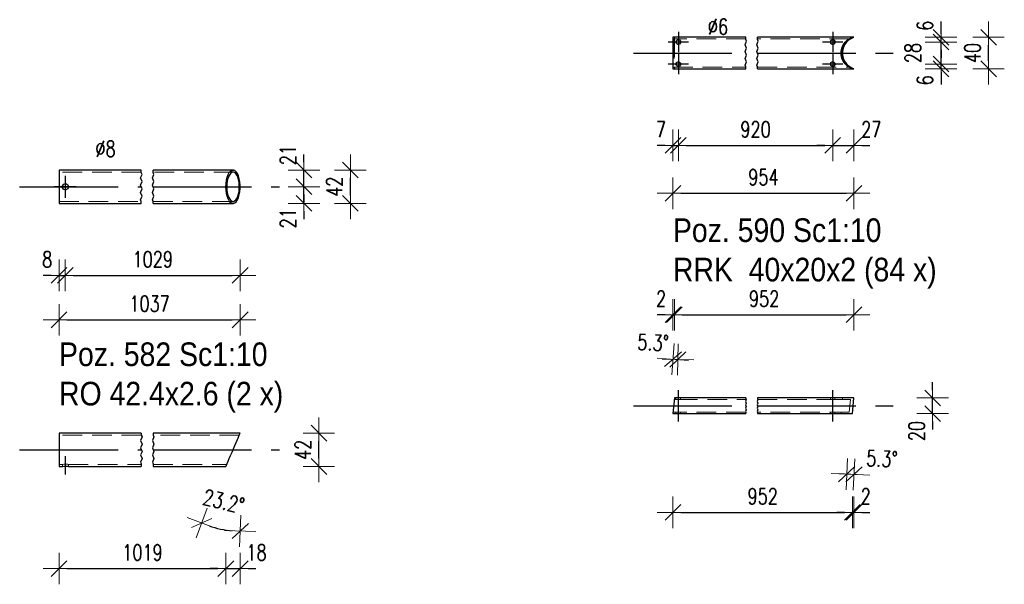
# Model space of a CAD drawing. Header units: millimetres. Extents: x -848 to 5, y 10127 to 10797.
# Tile 11 of 39: x -641 to -516, y 10319 to 10391. Entities that reach past the tile are written whole.
import ezdxf

# ---------------------------------------------------------------- set-up
doc = ezdxf.new("R2010")
doc.units = ezdxf.units.MM
doc.header["$LTSCALE"] = 10
doc.linetypes.add('HIDDEN', pattern=[0.375, 0.25, -0.125])
doc.linetypes.add('MITTE', pattern=[2, 1.25, -0.25, 0.25, -0.25])
doc.layers.get('Defpoints').update_dxf_attribs({"color": 1})
for name, color, linetype, lineweight in [('PS_DIM', 4, 'Continuous', 13), ('PS_Hidden', 2, 'HIDDEN', 9), ('PS_Shape', 161, 'Continuous', 30), ('PS_SOLID', 7, 'Continuous', 30), ('PS_TEXT', 3, 'Continuous', 18)]:
    doc.layers.add(name, color=color, linetype=linetype, lineweight=lineweight)
doc.layers.add('PS_Mid', color=5, linetype='MITTE')
doc.styles.add('gil', font='txt', dxfattribs={"width": 0.9})
doc.styles.add('simplex', font='simplex.shx', dxfattribs={"width": 0.75})
doc.dimstyles.new('1_10_PRZ_DS1-LS10', dxfattribs={"dimtxt": 2, "dimasz": 1, "dimexe": 2, "dimexo": 5, "dimgap": 1, "dimtad": 1, "dimdec": 0, "dimlfac": 10, "dimtxsty": 'simplex', "dimblk": 'dimznak', "dimcen": 2, "dimse1": 1, "dimse2": 1, "dimclrt": 3, "dimadec": 1, "dimazin": 0, "dimtfac": 1, "dimtdec": 0, "dimtix": 1, "dimtmove": 2, "dimatfit": 3, "dimldrblk": 'dim-grot', "dimfxl": 1, "dimarcsym": 0})

# ---------------------------------------------------------------- blocks, each defined once
blk = doc.blocks.new('dim-grot')
blk.add_hatch(color=256).paths.add_polyline_path([(0, 0), (-2, 0.5), (-2, -0.5)])
blk.add_lwpolyline([(0, 0), (-2, 0.5), (-2, -0.5), (0, 0)])
blk = doc.blocks.new('dimznak')
at = {"color": 0}
for points in [[(0, 2), (0, -2)], [(-2, 0), (2, 0)]]:
    blk.add_lwpolyline(points, dxfattribs=at)
at = {"color": 2}
blk.add_lwpolyline([(1, 1), (-1, -1)], dxfattribs=at)
blk = doc.blocks.new('*D193')
at = {"layer": 'Defpoints', "color": 0, "transparency": 16777216}
for p in [(-635.68, 10372.03), (-634.88, 10369.92), (-634.88, 10358.66)]:
    blk.add_point(p, dxfattribs=at)
at = {"layer": 'PS_DIM', "color": 0, "lineweight": -2, "transparency": 16777216}
for p, q in [((-636.68, 10358.66), (-637.68, 10358.66)), ((-635.68, 10358.66), (-634.88, 10358.66)), ((-633.88, 10358.66), (-632.88, 10358.66))]:
    blk.add_line(p, q, dxfattribs=at)
blk.add_blockref('dimznak', (-635.68, 10358.66), dxfattribs=at)
at = {"layer": 'PS_DIM', "color": 0, "lineweight": -2, "transparency": 16777216, "rotation": 180}
blk.add_blockref('dimznak', (-634.88, 10358.66), dxfattribs=at)
at = {"layer": 'PS_DIM', "color": 3, "transparency": 16777216, "insert": (-637.18, 10360.7), "char_height": 2, "attachment_point": 5, "style": 'simplex'}
blk.add_mtext('8', dxfattribs=at)
blk = doc.blocks.new('*D195')
at = {"layer": 'Defpoints', "color": 0, "transparency": 16777216}
for p in [(-634.88, 10369.92), (-604.56, 10369.92), (-635.68, 10367.8)]:
    blk.add_point(p, dxfattribs=at)
at = {"layer": 'PS_DIM', "color": 0, "lineweight": -2, "transparency": 16777216}
for p, q in [((-604.56, 10370.92), (-604.56, 10371.92)), ((-604.56, 10367.8), (-604.56, 10369.92)), ((-604.56, 10366.8), (-604.56, 10365.8))]:
    blk.add_line(p, q, dxfattribs=at)
for p, rotation in [((-604.56, 10369.92), 270), ((-604.56, 10367.8), 90)]:
    blk.add_blockref('dimznak', p, dxfattribs=dict(at, rotation=rotation))
at = {"layer": 'PS_DIM', "color": 3, "transparency": 16777216, "insert": (-606.6, 10365.91), "char_height": 2, "attachment_point": 5, "rotation": 90, "style": 'simplex'}
blk.add_mtext('21', dxfattribs=at)
blk = doc.blocks.new('*D196')
at = {"layer": 'Defpoints', "color": 0, "transparency": 16777216}
for p in [(-635.68, 10372.03), (-604.56, 10372.03), (-634.88, 10369.92)]:
    blk.add_point(p, dxfattribs=at)
at = {"layer": 'PS_DIM', "color": 0, "lineweight": -2, "transparency": 16777216}
for p, q in [((-604.56, 10373.03), (-604.56, 10374.03)), ((-604.56, 10369.92), (-604.56, 10372.03)), ((-604.56, 10368.92), (-604.56, 10367.92))]:
    blk.add_line(p, q, dxfattribs=at)
for p, rotation in [((-604.56, 10372.03), 270), ((-604.56, 10369.92), 90)]:
    blk.add_blockref('dimznak', p, dxfattribs=dict(at, rotation=rotation))
at = {"layer": 'PS_DIM', "color": 3, "transparency": 16777216, "insert": (-606.6, 10373.93), "char_height": 2, "attachment_point": 5, "rotation": 90, "style": 'simplex'}
blk.add_mtext('21', dxfattribs=at)
blk = doc.blocks.new('*D198')
at = {"layer": 'Defpoints', "color": 0, "transparency": 16777216}
for p in [(-612.66, 10338.63), (-614.48, 10334.4), (-612.66, 10334.03), (-614.33, 10326.32)]:
    blk.add_point(p, dxfattribs=at)
at = {"layer": 'PS_DIM', "color": 0, "lineweight": -2, "transparency": 16777216}
blk.add_arc((-612.66, 10338.63), 12.42, 251.4165, 265.3849, dxfattribs=at)
for p, rotation in [((-617.55, 10327.22), 159.108968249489), ((-612.66, 10326.21), 357.6924419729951)]:
    blk.add_blockref('dimznak', p, dxfattribs=dict(at, rotation=rotation))
at = {"layer": 'PS_DIM', "color": 3, "transparency": 16777216, "insert": (-614.76, 10329.96), "char_height": 2, "attachment_point": 5, "rotation": 346.4131, "style": 'simplex'}
blk.add_mtext('23.2%%d', dxfattribs=at)
blk = doc.blocks.new('*D200')
at = {"layer": 'Defpoints', "color": 0, "transparency": 16777216}
for p in [(-612.66, 10338.63), (-614.48, 10334.4), (-612.66, 10321.44)]:
    blk.add_point(p, dxfattribs=at)
at = {"layer": 'PS_DIM', "color": 0, "lineweight": -2, "transparency": 16777216}
for p, q in [((-615.48, 10321.44), (-616.48, 10321.44)), ((-614.48, 10321.44), (-612.66, 10321.44)), ((-611.66, 10321.44), (-610.66, 10321.44))]:
    blk.add_line(p, q, dxfattribs=at)
blk.add_blockref('dimznak', (-614.48, 10321.44), dxfattribs=at)
at = {"layer": 'PS_DIM', "color": 0, "lineweight": -2, "transparency": 16777216, "rotation": 180}
blk.add_blockref('dimznak', (-612.66, 10321.44), dxfattribs=at)
at = {"layer": 'PS_DIM', "color": 3, "transparency": 16777216, "insert": (-610.59, 10323.48), "char_height": 2, "attachment_point": 5, "style": 'simplex'}
blk.add_mtext('18', dxfattribs=at)
blk = doc.blocks.new('*D267')
at = {"layer": 'Defpoints', "color": 0, "transparency": 16777216}
for p in [(-557.68, 10384.89), (-556.99, 10385.49), (-556.99, 10375.17)]:
    blk.add_point(p, dxfattribs=at)
at = {"layer": 'PS_DIM', "color": 0, "lineweight": -2, "transparency": 16777216}
for p, q in [((-558.68, 10375.17), (-559.68, 10375.17)), ((-557.68, 10375.17), (-556.99, 10375.17)), ((-555.99, 10375.17), (-554.99, 10375.17))]:
    blk.add_line(p, q, dxfattribs=at)
blk.add_blockref('dimznak', (-557.68, 10375.17), dxfattribs=at)
at = {"layer": 'PS_DIM', "color": 0, "lineweight": -2, "transparency": 16777216, "rotation": 180}
blk.add_blockref('dimznak', (-556.99, 10375.17), dxfattribs=at)
at = {"layer": 'PS_DIM', "color": 3, "transparency": 16777216, "insert": (-559.18, 10377.21), "char_height": 2, "attachment_point": 5, "style": 'simplex'}
blk.add_mtext('7', dxfattribs=at)
blk = doc.blocks.new('*D269')
at = {"layer": 'Defpoints', "color": 0, "transparency": 16777216}
for p in [(-537.38, 10385.49), (-534.68, 10384.89), (-534.68, 10375.17)]:
    blk.add_point(p, dxfattribs=at)
at = {"layer": 'PS_DIM', "color": 0, "lineweight": -2, "transparency": 16777216}
for p, q in [((-538.38, 10375.17), (-539.38, 10375.17)), ((-537.38, 10375.17), (-534.68, 10375.17)), ((-533.68, 10375.17), (-532.68, 10375.17))]:
    blk.add_line(p, q, dxfattribs=at)
blk.add_blockref('dimznak', (-537.38, 10375.17), dxfattribs=at)
at = {"layer": 'PS_DIM', "color": 0, "lineweight": -2, "transparency": 16777216, "rotation": 180}
blk.add_blockref('dimznak', (-534.68, 10375.17), dxfattribs=at)
at = {"layer": 'PS_DIM', "color": 3, "transparency": 16777216, "insert": (-532.47, 10377.21), "char_height": 2, "attachment_point": 5, "style": 'simplex'}
blk.add_mtext('27', dxfattribs=at)
blk = doc.blocks.new('*D271')
at = {"layer": 'Defpoints', "color": 0, "transparency": 16777216}
for p in [(-537.38, 10385.49), (-534.68, 10384.89), (-523.62, 10385.49)]:
    blk.add_point(p, dxfattribs=at)
at = {"layer": 'PS_DIM', "color": 0, "lineweight": -2, "transparency": 16777216}
for p, q in [((-523.62, 10386.49), (-523.62, 10387.49)), ((-523.62, 10384.89), (-523.62, 10385.49)), ((-523.62, 10383.89), (-523.62, 10382.89))]:
    blk.add_line(p, q, dxfattribs=at)
for p, rotation in [((-523.62, 10385.49), 270), ((-523.62, 10384.89), 90)]:
    blk.add_blockref('dimznak', p, dxfattribs=dict(at, rotation=rotation))
at = {"layer": 'PS_DIM', "color": 3, "transparency": 16777216, "insert": (-525.66, 10383.43), "char_height": 2, "attachment_point": 5, "rotation": 90, "style": 'simplex'}
blk.add_mtext('6', dxfattribs=at)
blk = doc.blocks.new('*D272')
at = {"layer": 'Defpoints', "color": 0, "transparency": 16777216}
for p in [(-537.38, 10388.29), (-523.62, 10388.29), (-537.38, 10385.49)]:
    blk.add_point(p, dxfattribs=at)
at = {"layer": 'PS_DIM', "color": 0, "lineweight": -2, "transparency": 16777216}
for p, q in [((-523.62, 10389.29), (-523.62, 10390.29)), ((-523.62, 10385.49), (-523.62, 10388.29)), ((-523.62, 10384.49), (-523.62, 10383.49))]:
    blk.add_line(p, q, dxfattribs=at)
for p, rotation in [((-523.62, 10388.29), 270), ((-523.62, 10385.49), 90)]:
    blk.add_blockref('dimznak', p, dxfattribs=dict(at, rotation=rotation))
at = {"layer": 'PS_DIM', "color": 3, "transparency": 16777216, "insert": (-527.2, 10386.89), "char_height": 2, "attachment_point": 5, "rotation": 90, "style": 'simplex'}
blk.add_mtext('28', dxfattribs=at)
blk = doc.blocks.new('*D273')
at = {"layer": 'Defpoints', "color": 0, "transparency": 16777216}
for p in [(-537.38, 10388.29), (-534.68, 10388.89), (-523.62, 10388.89)]:
    blk.add_point(p, dxfattribs=at)
at = {"layer": 'PS_DIM', "color": 0, "lineweight": -2, "transparency": 16777216}
for p, q in [((-523.62, 10389.89), (-523.62, 10390.89)), ((-523.62, 10388.29), (-523.62, 10388.89)), ((-523.62, 10387.29), (-523.62, 10386.29))]:
    blk.add_line(p, q, dxfattribs=at)
for p, rotation in [((-523.62, 10388.89), 270), ((-523.62, 10388.29), 90)]:
    blk.add_blockref('dimznak', p, dxfattribs=dict(at, rotation=rotation))
at = {"layer": 'PS_DIM', "color": 3, "transparency": 16777216, "insert": (-525.66, 10390.35), "char_height": 2, "attachment_point": 5, "rotation": 90, "style": 'simplex'}
blk.add_mtext('6', dxfattribs=at)
blk = doc.blocks.new('*D275')
at = {"layer": 'Defpoints', "color": 0, "transparency": 16777216}
for p in [(-534.68, 10343.11), (-524.68, 10343.11), (-534.68, 10341.11)]:
    blk.add_point(p, dxfattribs=at)
at = {"layer": 'PS_DIM', "color": 0, "lineweight": -2, "transparency": 16777216}
for p, q in [((-524.68, 10344.11), (-524.68, 10345.11)), ((-524.68, 10341.11), (-524.68, 10343.11)), ((-524.68, 10340.11), (-524.68, 10339.11))]:
    blk.add_line(p, q, dxfattribs=at)
for p, rotation in [((-524.68, 10343.11), 270), ((-524.68, 10341.11), 90)]:
    blk.add_blockref('dimznak', p, dxfattribs=dict(at, rotation=rotation))
at = {"layer": 'PS_DIM', "color": 3, "transparency": 16777216, "insert": (-526.72, 10338.9), "char_height": 2, "attachment_point": 5, "rotation": 90, "style": 'simplex'}
blk.add_mtext('20', dxfattribs=at)
blk = doc.blocks.new('*D528')
at = {"layer": 'Defpoints', "color": 0, "transparency": 16777216}
for p in [(-534.68, 10343.11), (-534.87, 10341.11), (-534.68, 10328.58)]:
    blk.add_point(p, dxfattribs=at)
at = {"layer": 'PS_DIM', "color": 0, "lineweight": -2, "transparency": 16777216}
for p, q in [((-535.87, 10328.58), (-536.87, 10328.58)), ((-534.87, 10328.58), (-534.68, 10328.58)), ((-533.68, 10328.58), (-532.68, 10328.58))]:
    blk.add_line(p, q, dxfattribs=at)
blk.add_blockref('dimznak', (-534.87, 10328.58), dxfattribs=at)
at = {"layer": 'PS_DIM', "color": 0, "lineweight": -2, "transparency": 16777216, "rotation": 180}
blk.add_blockref('dimznak', (-534.68, 10328.58), dxfattribs=at)
at = {"layer": 'PS_DIM', "color": 3, "transparency": 16777216, "insert": (-533.18, 10330.62), "char_height": 2, "attachment_point": 5, "style": 'simplex'}
blk.add_mtext('2', dxfattribs=at)
blk = doc.blocks.new('*D529')
at = {"layer": 'Defpoints', "color": 0, "transparency": 16777216}
for p in [(-557.49, 10353.66), (-557.49, 10343.11), (-557.68, 10341.11)]:
    blk.add_point(p, dxfattribs=at)
at = {"layer": 'PS_DIM', "color": 0, "lineweight": -2, "transparency": 16777216}
for p, q in [((-558.68, 10353.66), (-559.68, 10353.66)), ((-557.68, 10353.66), (-557.49, 10353.66)), ((-556.49, 10353.66), (-555.49, 10353.66))]:
    blk.add_line(p, q, dxfattribs=at)
blk.add_blockref('dimznak', (-557.68, 10353.66), dxfattribs=at)
at = {"layer": 'PS_DIM', "color": 0, "lineweight": -2, "transparency": 16777216, "rotation": 180}
blk.add_blockref('dimznak', (-557.49, 10353.66), dxfattribs=at)
at = {"layer": 'PS_DIM', "color": 3, "transparency": 16777216, "insert": (-559.18, 10355.7), "char_height": 2, "attachment_point": 5, "style": 'simplex'}
blk.add_mtext('2', dxfattribs=at)
blk = doc.blocks.new('*X688')
at = {"color": 1}
for p, q in [((-625.23, 10371.72), (-625.23, 10372.04)), ((-623.73, 10371.72), (-623.73, 10372.04)), ((-625.32, 10371.03), (-625.13, 10371.49)), ((-625.13, 10370.57), (-625.32, 10371.03)), ((-625.13, 10371.49), (-625.23, 10371.72)), ((-623.82, 10371.03), (-623.63, 10371.49)), ((-623.63, 10370.57), (-623.82, 10371.03)), ((-623.63, 10371.49), (-623.73, 10371.72)), ((-625.32, 10370.11), (-625.13, 10370.57)), ((-625.13, 10369.65), (-625.32, 10370.11)), ((-625.32, 10369.19), (-625.13, 10369.65)), ((-623.82, 10370.11), (-623.63, 10370.57)), ((-623.63, 10369.65), (-623.82, 10370.11)), ((-623.82, 10369.19), (-623.63, 10369.65)), ((-625.13, 10368.73), (-625.32, 10369.19)), ((-625.32, 10368.27), (-625.13, 10368.73)), ((-625.23, 10368.04), (-625.32, 10368.27)), ((-623.63, 10368.73), (-623.82, 10369.19)), ((-623.82, 10368.27), (-623.63, 10368.73)), ((-623.73, 10368.04), (-623.82, 10368.27)), ((-625.23, 10367.8), (-625.23, 10368.04)), ((-623.73, 10367.8), (-623.73, 10368.04))]:
    blk.add_line(p, q, dxfattribs=at)
at = {"layer": 'PS_Hidden', "color": 2, "linetype": 'HIDDEN'}
for p, q in [((-625.23, 10371.77), (-635.68, 10371.77)), ((-613.53, 10371.77), (-623.73, 10371.77)), ((-635.68, 10368.06), (-625.23, 10368.06)), ((-623.73, 10368.06), (-613.53, 10368.06))]:
    blk.add_line(p, q, dxfattribs=at)
at = {"layer": 'PS_Mid', "color": 5, "linetype": 'MITTE'}
for p, q in [((-634.88, 10371.32), (-634.88, 10368.52)), ((-640.68, 10369.92), (-625.23, 10369.92)), ((-633.48, 10369.92), (-636.28, 10369.92)), ((-623.73, 10369.92), (-607.66, 10369.92))]:
    blk.add_line(p, q, dxfattribs=at)
at = {"layer": 'PS_SOLID', "color": 7, "linetype": 'Continuous'}
for p, q in [((-625.23, 10372.03), (-635.68, 10372.03)), ((-635.68, 10372.03), (-635.68, 10372.03)), ((-635.68, 10372.03), (-635.68, 10372.01)), ((-635.68, 10372.01), (-635.68, 10371.9)), ((-635.68, 10371.9), (-635.68, 10371.71)), ((-613.52, 10372.03), (-623.73, 10372.03)), ((-614.05, 10371.71), (-613.88, 10371.9)), ((-613.88, 10371.9), (-613.7, 10372.01)), ((-613.7, 10372.01), (-613.52, 10372.03)), ((-613.34, 10371.97), (-613.52, 10372.03)), ((-613.17, 10371.82), (-613.34, 10371.97)), ((-635.68, 10371.71), (-635.68, 10371.45)), ((-635.68, 10371.45), (-635.68, 10371.13)), ((-635.68, 10371.13), (-635.68, 10370.75)), ((-635.68, 10370.75), (-635.68, 10370.34)), ((-614.46, 10370.34), (-614.4, 10370.75)), ((-614.4, 10370.75), (-614.31, 10371.13)), ((-614.3, 10370.65), (-614.35, 10370.29)), ((-614.31, 10371.13), (-614.19, 10371.45)), ((-614.22, 10370.98), (-614.3, 10370.65)), ((-614.12, 10371.26), (-614.22, 10370.98)), ((-614.19, 10371.45), (-614.05, 10371.71)), ((-613.99, 10371.49), (-614.12, 10371.26)), ((-613.84, 10371.66), (-613.99, 10371.49)), ((-613.69, 10371.75), (-613.84, 10371.66)), ((-613.53, 10371.77), (-613.69, 10371.75)), ((-613.37, 10371.72), (-613.53, 10371.77)), ((-613.22, 10371.59), (-613.37, 10371.72)), ((-613.08, 10371.39), (-613.22, 10371.59)), ((-613.01, 10371.59), (-613.17, 10371.82)), ((-612.96, 10371.13), (-613.08, 10371.39)), ((-612.88, 10371.3), (-613.01, 10371.59)), ((-612.87, 10370.82), (-612.96, 10371.13)), ((-612.77, 10370.94), (-612.88, 10371.3)), ((-612.81, 10370.47), (-612.87, 10370.82)), ((-612.7, 10370.55), (-612.77, 10370.94)), ((-635.68, 10370.34), (-635.68, 10369.92)), ((-635.68, 10369.92), (-635.68, 10369.49)), ((-635.68, 10369.49), (-635.68, 10369.08)), ((-635.25, 10370.05), (-635.08, 10370.26)), ((-635.25, 10369.92), (-635.25, 10370.05)), ((-635.25, 10369.78), (-635.25, 10369.92)), ((-635.08, 10369.57), (-635.25, 10369.78)), ((-635.08, 10370.26), (-634.81, 10370.31)), ((-634.81, 10369.52), (-635.08, 10369.57)), ((-634.81, 10370.31), (-634.57, 10370.17)), ((-634.57, 10369.66), (-634.81, 10369.52)), ((-634.57, 10370.17), (-634.48, 10369.92)), ((-634.48, 10369.92), (-634.57, 10369.66)), ((-614.48, 10369.92), (-614.46, 10370.34)), ((-614.46, 10369.49), (-614.48, 10369.92)), ((-614.4, 10369.08), (-614.46, 10369.49)), ((-614.35, 10370.29), (-614.36, 10369.92)), ((-614.36, 10369.92), (-614.35, 10369.54)), ((-614.35, 10369.54), (-614.3, 10369.18)), ((-612.77, 10370.1), (-612.81, 10370.47)), ((-612.81, 10369.36), (-612.77, 10369.73)), ((-612.77, 10369.73), (-612.77, 10370.1)), ((-612.66, 10370.13), (-612.7, 10370.55)), ((-612.7, 10369.28), (-612.66, 10369.7)), ((-612.66, 10369.7), (-612.66, 10370.13)), ((-635.68, 10369.08), (-635.68, 10368.7)), ((-635.68, 10368.7), (-635.68, 10368.38)), ((-635.68, 10368.38), (-635.68, 10368.12)), ((-614.31, 10368.7), (-614.4, 10369.08)), ((-614.19, 10368.38), (-614.31, 10368.7)), ((-614.3, 10369.18), (-614.22, 10368.85)), ((-614.22, 10368.85), (-614.12, 10368.57)), ((-614.05, 10368.12), (-614.19, 10368.38)), ((-614.12, 10368.57), (-613.99, 10368.34)), ((-613.99, 10368.34), (-613.84, 10368.17)), ((-613.84, 10368.17), (-613.69, 10368.08)), ((-613.37, 10368.11), (-613.22, 10368.25)), ((-613.22, 10368.25), (-613.08, 10368.44)), ((-613.17, 10368.01), (-613.01, 10368.24)), ((-613.08, 10368.44), (-612.96, 10368.7)), ((-613.01, 10368.24), (-612.88, 10368.53)), ((-612.96, 10368.7), (-612.87, 10369.01)), ((-612.88, 10368.53), (-612.77, 10368.89)), ((-612.87, 10369.01), (-612.81, 10369.36)), ((-612.77, 10368.89), (-612.7, 10369.28)), ((-635.68, 10368.12), (-635.68, 10367.93)), ((-635.68, 10367.93), (-635.68, 10367.82)), ((-635.68, 10367.82), (-635.68, 10367.8)), ((-635.68, 10367.8), (-625.23, 10367.8)), ((-623.73, 10367.8), (-613.52, 10367.8)), ((-613.88, 10367.93), (-614.05, 10368.12)), ((-613.7, 10367.82), (-613.88, 10367.93)), ((-613.52, 10367.8), (-613.7, 10367.82)), ((-613.69, 10368.08), (-613.53, 10368.06)), ((-613.53, 10368.06), (-613.37, 10368.11)), ((-613.52, 10367.8), (-613.34, 10367.86)), ((-613.34, 10367.86), (-613.17, 10368.01))]:
    blk.add_line(p, q, dxfattribs=at)
blk = doc.blocks.new('*X689')
at = {"color": 3, "style": 'gil', "width": 0.9}
for s, p in [('Poz. 582 Sc1:10', (-635.68, 10347.15)), ('RO 42.4x2.6 (2 x)', (-635.68, 10342.15))]:
    blk.add_text(s, height=3, dxfattribs=at).set_placement(p)
blk = doc.blocks.new('*X690')
at = {"color": 1}
for p, q in [((-625.13, 10338.16), (-625.32, 10337.7)), ((-625.23, 10338.64), (-625.23, 10338.39)), ((-625.23, 10338.39), (-625.13, 10338.16)), ((-623.63, 10338.16), (-623.82, 10337.7)), ((-623.73, 10338.64), (-623.73, 10338.39)), ((-623.73, 10338.39), (-623.63, 10338.16)), ((-625.32, 10337.7), (-625.13, 10337.24)), ((-625.13, 10337.24), (-625.32, 10336.78)), ((-623.82, 10337.7), (-623.63, 10337.24)), ((-623.63, 10337.24), (-623.82, 10336.78)), ((-625.32, 10336.78), (-625.13, 10336.32)), ((-625.13, 10336.32), (-625.32, 10335.86)), ((-625.32, 10335.86), (-625.13, 10335.41)), ((-623.82, 10336.78), (-623.63, 10336.32)), ((-623.63, 10336.32), (-623.82, 10335.86)), ((-623.82, 10335.86), (-623.63, 10335.41)), ((-625.13, 10335.41), (-625.32, 10334.95)), ((-625.32, 10334.95), (-625.23, 10334.72)), ((-625.23, 10334.72), (-625.23, 10334.4)), ((-623.63, 10335.41), (-623.82, 10334.95)), ((-623.82, 10334.95), (-623.73, 10334.72)), ((-623.73, 10334.72), (-623.73, 10334.4))]:
    blk.add_line(p, q, dxfattribs=at)
at = {"layer": 'PS_Hidden', "color": 2, "linetype": 'HIDDEN'}
for p, q in [((-625.23, 10338.37), (-635.68, 10338.37)), ((-612.77, 10338.37), (-623.73, 10338.37)), ((-635.68, 10334.66), (-635.25, 10334.66)), ((-635.25, 10334.67), (-635.08, 10334.7)), ((-635.25, 10334.66), (-635.25, 10334.67)), ((-635.25, 10334.66), (-635.25, 10334.41)), ((-635.08, 10334.7), (-634.92, 10334.7)), ((-634.92, 10334.7), (-634.81, 10334.71)), ((-634.81, 10334.71), (-634.77, 10334.7)), ((-634.77, 10334.7), (-634.57, 10334.69)), ((-634.57, 10334.69), (-634.48, 10334.66)), ((-634.48, 10334.66), (-625.23, 10334.66)), ((-634.48, 10334.4), (-634.48, 10334.66)), ((-623.73, 10334.66), (-614.36, 10334.66))]:
    blk.add_line(p, q, dxfattribs=at)
at = {"layer": 'PS_Mid', "color": 5, "linetype": 'MITTE'}
for p, q in [((-640.68, 10336.52), (-625.23, 10336.52)), ((-634.88, 10335.71), (-634.88, 10333.4)), ((-623.73, 10336.52), (-607.66, 10336.52))]:
    blk.add_line(p, q, dxfattribs=at)
at = {"layer": 'PS_SOLID', "color": 7, "linetype": 'Continuous'}
for p, q in [((-625.23, 10338.63), (-635.68, 10338.63)), ((-635.68, 10338.63), (-635.68, 10338.54)), ((-635.68, 10338.54), (-635.68, 10338.37)), ((-635.68, 10338.37), (-635.68, 10338.13)), ((-635.68, 10338.13), (-635.68, 10337.82)), ((-612.66, 10338.63), (-623.73, 10338.63)), ((-613.01, 10337.82), (-612.88, 10338.13)), ((-612.88, 10338.13), (-612.77, 10338.37)), ((-612.77, 10338.37), (-612.7, 10338.54)), ((-612.7, 10338.54), (-612.66, 10338.63)), ((-635.68, 10337.82), (-635.68, 10337.45)), ((-635.68, 10337.45), (-635.68, 10337.05)), ((-635.68, 10337.05), (-635.68, 10336.63)), ((-613.52, 10336.63), (-613.34, 10337.05)), ((-613.34, 10337.05), (-613.17, 10337.45)), ((-613.17, 10337.45), (-613.01, 10337.82)), ((-635.68, 10336.63), (-635.68, 10336.62)), ((-635.68, 10336.62), (-635.68, 10336.2)), ((-635.68, 10336.2), (-635.68, 10335.78)), ((-635.68, 10335.78), (-635.68, 10335.4)), ((-614.05, 10335.4), (-613.88, 10335.78)), ((-613.88, 10335.78), (-613.7, 10336.2)), ((-613.7, 10336.2), (-613.53, 10336.62)), ((-613.53, 10336.62), (-613.52, 10336.63)), ((-635.68, 10335.4), (-635.68, 10335.06)), ((-635.68, 10335.06), (-635.68, 10334.78)), ((-635.68, 10334.78), (-635.68, 10334.57)), ((-635.68, 10334.57), (-635.68, 10334.44)), ((-635.68, 10334.44), (-635.68, 10334.4)), ((-635.68, 10334.4), (-635.25, 10334.4)), ((-635.25, 10334.41), (-635.08, 10334.44)), ((-635.25, 10334.4), (-635.25, 10334.41)), ((-635.08, 10334.44), (-634.81, 10334.44)), ((-634.81, 10334.44), (-634.57, 10334.43)), ((-634.57, 10334.43), (-634.48, 10334.4)), ((-634.48, 10334.4), (-625.23, 10334.4)), ((-623.73, 10334.4), (-614.48, 10334.4)), ((-614.48, 10334.4), (-614.46, 10334.44)), ((-614.46, 10334.44), (-614.4, 10334.57)), ((-614.4, 10334.57), (-614.31, 10334.78)), ((-614.31, 10334.78), (-614.19, 10335.06)), ((-614.19, 10335.06), (-614.05, 10335.4))]:
    blk.add_line(p, q, dxfattribs=at)
blk = doc.blocks.new('*X712')
at = {"color": 1}
for p, q in [((-548.52, 10387.94), (-548.34, 10388.38)), ((-548.43, 10388.59), (-548.43, 10388.89)), ((-548.34, 10388.38), (-548.43, 10388.59)), ((-547.02, 10387.94), (-546.84, 10388.38)), ((-546.93, 10388.59), (-546.93, 10388.89)), ((-546.84, 10388.38), (-546.93, 10388.59)), ((-548.34, 10387.51), (-548.52, 10387.94)), ((-548.52, 10387.08), (-548.34, 10387.51)), ((-548.34, 10386.64), (-548.52, 10387.08)), ((-546.84, 10387.51), (-547.02, 10387.94)), ((-547.02, 10387.08), (-546.84, 10387.51)), ((-546.84, 10386.64), (-547.02, 10387.08)), ((-548.52, 10386.21), (-548.34, 10386.64)), ((-548.34, 10385.78), (-548.52, 10386.21)), ((-548.52, 10385.34), (-548.34, 10385.78)), ((-547.02, 10386.21), (-546.84, 10386.64)), ((-546.84, 10385.78), (-547.02, 10386.21)), ((-547.02, 10385.34), (-546.84, 10385.78)), ((-548.43, 10385.13), (-548.52, 10385.34)), ((-548.43, 10384.89), (-548.43, 10385.13)), ((-546.93, 10385.13), (-547.02, 10385.34)), ((-546.93, 10384.89), (-546.93, 10385.13))]:
    blk.add_line(p, q, dxfattribs=at)
at = {"layer": 'PS_Hidden', "color": 2, "linetype": 'HIDDEN'}
for p, q in [((-548.43, 10388.69), (-557.66, 10388.69)), ((-557.66, 10388.69), (-557.66, 10385.09)), ((-557.51, 10388.69), (-557.51, 10385.09)), ((-557.49, 10388.89), (-557.49, 10384.89)), ((-535.28, 10388.69), (-546.93, 10388.69)), ((-557.66, 10385.09), (-548.43, 10385.09)), ((-546.93, 10385.09), (-535.28, 10385.09))]:
    blk.add_line(p, q, dxfattribs=at)
at = {"layer": 'PS_Mid', "color": 5, "linetype": 'MITTE'}
for p, q in [((-556.99, 10389.59), (-556.99, 10386.99)), ((-556.99, 10389.59), (-556.99, 10386.99)), ((-537.38, 10389.59), (-537.38, 10386.99)), ((-537.38, 10389.59), (-537.38, 10386.99)), ((-555.69, 10388.29), (-558.29, 10388.29)), ((-555.69, 10388.29), (-558.29, 10388.29)), ((-536.08, 10388.29), (-538.68, 10388.29)), ((-536.08, 10388.29), (-538.68, 10388.29)), ((-562.68, 10386.89), (-548.43, 10386.89)), ((-546.93, 10386.89), (-529.68, 10386.89)), ((-556.99, 10386.79), (-556.99, 10384.19)), ((-556.99, 10386.79), (-556.99, 10384.19)), ((-537.38, 10386.79), (-537.38, 10384.19)), ((-537.38, 10386.79), (-537.38, 10384.19)), ((-555.69, 10385.49), (-558.29, 10385.49)), ((-555.69, 10385.49), (-558.29, 10385.49)), ((-536.08, 10385.49), (-538.68, 10385.49)), ((-536.08, 10385.49), (-538.68, 10385.49))]:
    blk.add_line(p, q, dxfattribs=at)
at = {"layer": 'PS_SOLID', "color": 7, "linetype": 'Continuous'}
for p, q in [((-557.04, 10388.89), (-557.68, 10388.89)), ((-557.68, 10388.89), (-557.68, 10384.89)), ((-557.29, 10388.29), (-557.22, 10388.48)), ((-557.22, 10388.1), (-557.29, 10388.29)), ((-557.22, 10388.48), (-557.04, 10388.59)), ((-548.43, 10388.89), (-557.04, 10388.89)), ((-557.04, 10388.59), (-556.84, 10388.55)), ((-556.84, 10388.55), (-556.71, 10388.39)), ((-556.71, 10388.19), (-556.84, 10388.03)), ((-556.71, 10388.39), (-556.71, 10388.19)), ((-537.43, 10388.89), (-546.93, 10388.89)), ((-537.68, 10388.29), (-537.61, 10388.48)), ((-537.61, 10388.1), (-537.68, 10388.29)), ((-537.61, 10388.48), (-537.43, 10388.59)), ((-534.87, 10388.89), (-537.43, 10388.89)), ((-537.43, 10388.59), (-537.23, 10388.55)), ((-537.23, 10388.55), (-537.1, 10388.39)), ((-537.1, 10388.19), (-537.23, 10388.03)), ((-537.1, 10388.39), (-537.1, 10388.19)), ((-536.05, 10387.92), (-535.81, 10388.27)), ((-536.04, 10387.92), (-535.85, 10388.19)), ((-535.64, 10388.27), (-535.89, 10387.92)), ((-535.87, 10387.92), (-535.68, 10388.19)), ((-535.85, 10388.19), (-535.79, 10388.27)), ((-535.81, 10388.27), (-535.5, 10388.57)), ((-535.79, 10388.27), (-535.48, 10388.57)), ((-535.68, 10388.19), (-535.62, 10388.27)), ((-535.33, 10388.57), (-535.64, 10388.27)), ((-535.62, 10388.27), (-535.31, 10388.57)), ((-535.5, 10388.57), (-535.13, 10388.79)), ((-535.48, 10388.57), (-535.28, 10388.69)), ((-535.13, 10388.69), (-535.33, 10388.57)), ((-535.31, 10388.57), (-534.94, 10388.79)), ((-535.28, 10388.69), (-535.13, 10388.69)), ((-535.13, 10388.79), (-534.87, 10388.89)), ((-534.94, 10388.79), (-534.68, 10388.89)), ((-534.68, 10388.89), (-534.87, 10388.89)), ((-534.68, 10388.89), (-534.68, 10388.89)), ((-557.04, 10387.99), (-557.22, 10388.1)), ((-556.84, 10388.03), (-557.04, 10387.99)), ((-537.43, 10387.99), (-537.61, 10388.1)), ((-537.23, 10388.03), (-537.43, 10387.99)), ((-536.31, 10387.1), (-536.22, 10387.53)), ((-536.31, 10386.68), (-536.31, 10387.1)), ((-536.29, 10387.1), (-536.21, 10387.53)), ((-536.29, 10386.68), (-536.29, 10387.1)), ((-536.22, 10387.53), (-536.05, 10387.92)), ((-536.21, 10387.53), (-536.04, 10387.92)), ((-536.06, 10387.53), (-536.14, 10387.1)), ((-536.14, 10387.1), (-536.14, 10386.68)), ((-536.12, 10387.1), (-536.04, 10387.53)), ((-536.12, 10386.68), (-536.12, 10387.1)), ((-535.89, 10387.92), (-536.06, 10387.53)), ((-536.04, 10387.53), (-535.87, 10387.92)), ((-557.29, 10385.49), (-557.22, 10385.68)), ((-557.22, 10385.68), (-557.04, 10385.79)), ((-557.04, 10385.79), (-556.84, 10385.75)), ((-556.84, 10385.75), (-556.71, 10385.59)), ((-537.68, 10385.49), (-537.61, 10385.68)), ((-537.61, 10385.68), (-537.43, 10385.79)), ((-537.43, 10385.79), (-537.23, 10385.75)), ((-537.23, 10385.75), (-537.1, 10385.59)), ((-536.22, 10386.26), (-536.31, 10386.68)), ((-536.21, 10386.26), (-536.29, 10386.68)), ((-536.05, 10385.86), (-536.22, 10386.26)), ((-536.04, 10385.86), (-536.21, 10386.26)), ((-536.14, 10386.68), (-536.06, 10386.26)), ((-536.04, 10386.26), (-536.12, 10386.68)), ((-536.06, 10386.26), (-535.89, 10385.86)), ((-535.81, 10385.51), (-536.05, 10385.86)), ((-535.87, 10385.86), (-536.04, 10386.26)), ((-535.79, 10385.51), (-536.04, 10385.86)), ((-535.89, 10385.86), (-535.64, 10385.51)), ((-535.62, 10385.51), (-535.87, 10385.86)), ((-557.68, 10384.89), (-548.43, 10384.89)), ((-557.22, 10385.3), (-557.29, 10385.49)), ((-557.04, 10385.19), (-557.22, 10385.3)), ((-556.84, 10385.23), (-557.04, 10385.19)), ((-556.71, 10385.39), (-556.84, 10385.23)), ((-556.71, 10385.59), (-556.71, 10385.39)), ((-546.93, 10384.89), (-534.87, 10384.89)), ((-537.61, 10385.3), (-537.68, 10385.49)), ((-537.43, 10385.19), (-537.61, 10385.3)), ((-537.23, 10385.23), (-537.43, 10385.19)), ((-537.1, 10385.39), (-537.23, 10385.23)), ((-537.1, 10385.59), (-537.1, 10385.39)), ((-535.5, 10385.21), (-535.81, 10385.51)), ((-535.66, 10385.39), (-535.79, 10385.51)), ((-535.48, 10385.21), (-535.66, 10385.39)), ((-535.64, 10385.51), (-535.33, 10385.21)), ((-535.49, 10385.39), (-535.62, 10385.51)), ((-535.13, 10384.99), (-535.5, 10385.21)), ((-535.31, 10385.21), (-535.49, 10385.39)), ((-535.28, 10385.09), (-535.48, 10385.21)), ((-535.33, 10385.21), (-535.13, 10385.09)), ((-534.94, 10384.99), (-535.31, 10385.21)), ((-535.13, 10385.09), (-535.28, 10385.09)), ((-534.87, 10384.89), (-535.13, 10384.99)), ((-534.68, 10384.89), (-534.94, 10384.99)), ((-534.87, 10384.89), (-534.68, 10384.89)), ((-534.68, 10384.89), (-534.68, 10384.89))]:
    blk.add_line(p, q, dxfattribs=at)
blk = doc.blocks.new('*X713')
at = {"color": 3, "style": 'gil', "width": 0.9}
for s, p in [('Poz. 590 Sc1:10', (-557.68, 10362.9)), ('RRK  40x20x2 (84 x)', (-557.68, 10357.9))]:
    blk.add_text(s, height=3, dxfattribs=at).set_placement(p)
blk = doc.blocks.new('*X714')
at = {"color": 1}
for p, q in [((-548.43, 10343.11), (-548.43, 10342.99)), ((-546.93, 10343.11), (-546.93, 10342.99)), ((-548.38, 10342.89), (-548.47, 10342.67)), ((-548.47, 10342.67), (-548.38, 10342.45)), ((-548.38, 10342.45), (-548.47, 10342.24)), ((-548.47, 10342.24), (-548.38, 10342.02)), ((-548.38, 10342.02), (-548.47, 10341.8)), ((-548.43, 10342.99), (-548.38, 10342.89)), ((-546.88, 10342.89), (-546.97, 10342.67)), ((-546.97, 10342.67), (-546.88, 10342.45)), ((-546.88, 10342.45), (-546.97, 10342.24)), ((-546.97, 10342.24), (-546.88, 10342.02)), ((-546.88, 10342.02), (-546.97, 10341.8)), ((-546.93, 10342.99), (-546.88, 10342.89)), ((-548.47, 10341.8), (-548.38, 10341.59)), ((-548.38, 10341.59), (-548.47, 10341.37)), ((-548.47, 10341.37), (-548.43, 10341.26)), ((-548.43, 10341.26), (-548.43, 10341.11)), ((-546.97, 10341.8), (-546.88, 10341.59)), ((-546.88, 10341.59), (-546.97, 10341.37)), ((-546.97, 10341.37), (-546.93, 10341.26)), ((-546.93, 10341.26), (-546.93, 10341.11))]:
    blk.add_line(p, q, dxfattribs=at)
at = {"layer": 'PS_Hidden', "color": 2, "linetype": 'HIDDEN'}
for p, q in [((-557.29, 10343.11), (-557.29, 10342.91)), ((-556.71, 10342.91), (-556.71, 10343.11)), ((-537.68, 10343.11), (-537.68, 10342.91)), ((-537.1, 10342.91), (-537.1, 10343.11)), ((-536.12, 10343.11), (-536.14, 10342.91)), ((-557.51, 10342.91), (-557.04, 10342.91)), ((-557.04, 10342.91), (-548.43, 10342.91)), ((-546.93, 10342.91), (-537.43, 10342.91)), ((-537.43, 10342.91), (-535.13, 10342.91)), ((-535.13, 10342.91), (-535.28, 10341.31)), ((-548.43, 10341.31), (-557.66, 10341.31)), ((-557.29, 10341.31), (-557.29, 10341.11)), ((-556.71, 10341.11), (-556.71, 10341.31)), ((-535.28, 10341.31), (-546.93, 10341.31)), ((-537.68, 10341.31), (-537.68, 10341.11)), ((-537.1, 10341.11), (-537.1, 10341.31)), ((-536.29, 10341.31), (-536.31, 10341.11))]:
    blk.add_line(p, q, dxfattribs=at)
at = {"layer": 'PS_Mid', "color": 5, "linetype": 'MITTE'}
for p, q in [((-556.99, 10341.91), (-556.99, 10344.11)), ((-556.99, 10341.91), (-556.99, 10344.11)), ((-537.38, 10341.91), (-537.38, 10344.11)), ((-537.38, 10341.91), (-537.38, 10344.11)), ((-562.68, 10342.11), (-548.43, 10342.11)), ((-556.99, 10340.11), (-556.99, 10342.31)), ((-556.99, 10340.11), (-556.99, 10342.31)), ((-546.93, 10342.11), (-529.68, 10342.11)), ((-537.38, 10340.11), (-537.38, 10342.31)), ((-537.38, 10340.11), (-537.38, 10342.31))]:
    blk.add_line(p, q, dxfattribs=at)
at = {"layer": 'PS_SOLID', "color": 7, "linetype": 'Continuous'}
for p, q in [((-557.49, 10343.11), (-557.68, 10341.11)), ((-548.43, 10343.11), (-557.49, 10343.11)), ((-534.68, 10343.11), (-546.93, 10343.11)), ((-534.68, 10343.09), (-534.68, 10343.11)), ((-534.87, 10341.11), (-534.68, 10343.09)), ((-557.68, 10341.11), (-557.04, 10341.11)), ((-557.04, 10341.11), (-548.43, 10341.11)), ((-546.93, 10341.11), (-537.43, 10341.11)), ((-537.43, 10341.11), (-534.87, 10341.11))]:
    blk.add_line(p, q, dxfattribs=at)

msp = doc.modelspace()

# ---------------------------------------------------------------- block references
at = {"layer": 'PS_DIM'}
for p, rotation in [((-557.68, 10348.02), 175.8471395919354), ((-557.04, 10347.99), 358.8136236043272), ((-535.59, 10333.43), 177.6149239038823), ((-534.68, 10333.39), 357.0458392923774)]:
    msp.add_blockref('dimznak', p, dxfattribs=dict(at, rotation=rotation))
at = {"layer": 'PS_Shape', "color": 31}
for name in ['*X712', '*X688', '*X714', '*X690']:
    msp.add_blockref(name, (0, 0), dxfattribs=at)
at = {"layer": 'PS_TEXT'}
for name in ['*X713', '*X689']:
    msp.add_blockref(name, (0, 0), dxfattribs=at)

# ---------------------------------------------------------------- texts
at = {"layer": 'PS_DIM', "char_height": 2, "attachment_point": 7, "style": 'simplex'}
for s, insert in [('\\A1;%%c6', (-553.24, 10389.24)), ('\\A1;%%c8', (-631.06, 10373.73))]:
    msp.add_mtext(s, dxfattribs=dict(at, insert=insert))
at = {"layer": 'PS_DIM', "color": 3, "char_height": 2, "attachment_point": 5, "rotation": 357.3304, "style": 'simplex'}
for insert in [(-560.2, 10350.13), (-531.12, 10335.38)]:
    msp.add_mtext('5.3%%d', dxfattribs=dict(at, insert=insert))

# ---------------------------------------------------------------- dimensions: what is measured, and where the dimension line sits
at = {"layer": 'PS_DIM'}
for base, p1, p2, text, picture, middle in [((-523.62, 10388.89), (-537.38, 10388.29), (-534.68, 10388.89), '6', '*D273', (-525.66, 10390.35)), ((-523.62, 10388.29), (-537.38, 10385.49), (-537.38, 10388.29), '28', '*D272', (-527.2, 10386.89)), ((-523.62, 10385.49), (-534.68, 10384.89), (-537.38, 10385.49), '6', '*D271', (-525.66, 10383.43)), ((-604.56, 10372.03), (-634.88, 10369.92), (-635.68, 10372.03), '21', '*D196', (-606.6, 10373.93)), ((-604.56, 10369.92), (-635.68, 10367.8), (-634.88, 10369.92), '21', '*D195', (-606.6, 10365.91)), ((-524.68, 10343.11), (-534.68, 10341.11), (-534.68, 10343.11), '20', '*D275', (-526.72, 10338.9))]:
    dim = msp.add_linear_dim(base=base, p1=p1, p2=p2, angle=90, text=text, dimstyle='1_10_PRZ_DS1-LS10', dxfattribs=at)
    dim.commit()
    dim.dimension.update_dxf_attribs({"geometry": picture, "text_midpoint": middle, "dimtype": 128})
for base, p1, p2, location, text in [((-517.58, 10388.89), (-534.68, 10384.89), (-534.68, 10388.89), (-519.62, 10386.89), '40'), ((-598.66, 10372.03), (-612.66, 10367.8), (-612.66, 10372.03), (-600.7, 10369.92), '42'), ((-602.66, 10338.63), (-612.66, 10334.4), (-612.66, 10338.63), (-604.7, 10336.52), '42')]:
    msp.add_linear_dim(base=base, p1=p1, p2=p2, angle=90, location=location, text=text, dimstyle='1_10_PRZ_DS1-LS10', dxfattribs=at).render()
for base, p1, p2, text, picture, middle in [((-556.99, 10375.17), (-557.68, 10384.89), (-556.99, 10385.49), '7', '*D267', (-559.18, 10377.21)), ((-534.68, 10375.17), (-537.38, 10385.49), (-534.68, 10384.89), '27', '*D269', (-532.47, 10377.21)), ((-634.88, 10358.66), (-635.68, 10372.03), (-634.88, 10369.92), '8', '*D193', (-637.18, 10360.7)), ((-612.66, 10321.44), (-614.48, 10334.4), (-612.66, 10338.63), '18', '*D200', (-610.59, 10323.48))]:
    dim = msp.add_linear_dim(base=base, p1=p1, p2=p2, text=text, dimstyle='1_10_PRZ_DS1-LS10', dxfattribs=at)
    dim.commit()
    dim.dimension.update_dxf_attribs({"geometry": picture, "text_midpoint": middle, "dimtype": 128})
for base, p1, p2, location, text in [((-534.68, 10369.09), (-557.68, 10384.89), (-534.68, 10384.89), (-546.18, 10371.13), '954'), ((-537.38, 10375.17), (-556.99, 10385.49), (-537.38, 10385.49), (-547.18, 10377.21), '920'), ((-612.66, 10358.66), (-634.88, 10369.92), (-612.66, 10372.03), (-623.77, 10360.7), '1029'), ((-612.66, 10353.02), (-635.68, 10367.8), (-612.66, 10367.8), (-624.17, 10355.06), '1037'), ((-534.68, 10353.66), (-557.49, 10343.11), (-534.68, 10343.11), (-546.09, 10355.7), '952'), ((-534.87, 10328.58), (-557.68, 10341.11), (-534.87, 10341.11), (-546.27, 10330.62), '952'), ((-614.48, 10321.44), (-635.68, 10334.4), (-614.48, 10334.4), (-625.08, 10323.48), '1019')]:
    msp.add_linear_dim(base=base, p1=p1, p2=p2, location=location, text=text, dimstyle='1_10_PRZ_DS1-LS10', dxfattribs=at).render()
for base, p1, p2, picture, middle in [((-557.49, 10353.66), (-557.68, 10341.11), (-557.49, 10343.11), '*D529', (-559.18, 10355.7)), ((-534.68, 10328.58), (-534.87, 10341.11), (-534.68, 10343.11), '*D528', (-533.18, 10330.62))]:
    dim = msp.add_linear_dim(base=base, p1=p1, p2=p2, dimstyle='1_10_PRZ_DS1-LS10', dxfattribs=at)
    dim.commit()
    dim.dimension.update_dxf_attribs({"geometry": picture, "text_midpoint": middle, "dimtype": 128})
dim = msp.add_angular_dim_3p(base=(-614.33, 10326.32), center=(-612.66, 10338.63), p1=(-614.48, 10334.4), p2=(-612.66, 10334.03), text='23.2%%d', dimstyle='1_10_PRZ_DS1-LS10', dxfattribs=at)
dim.commit()
dim.dimension.update_dxf_attribs({"geometry": '*D198', "text_midpoint": (-614.76, 10329.96), "dimtype": 133})

doc.saveas('drawing.dxf')
